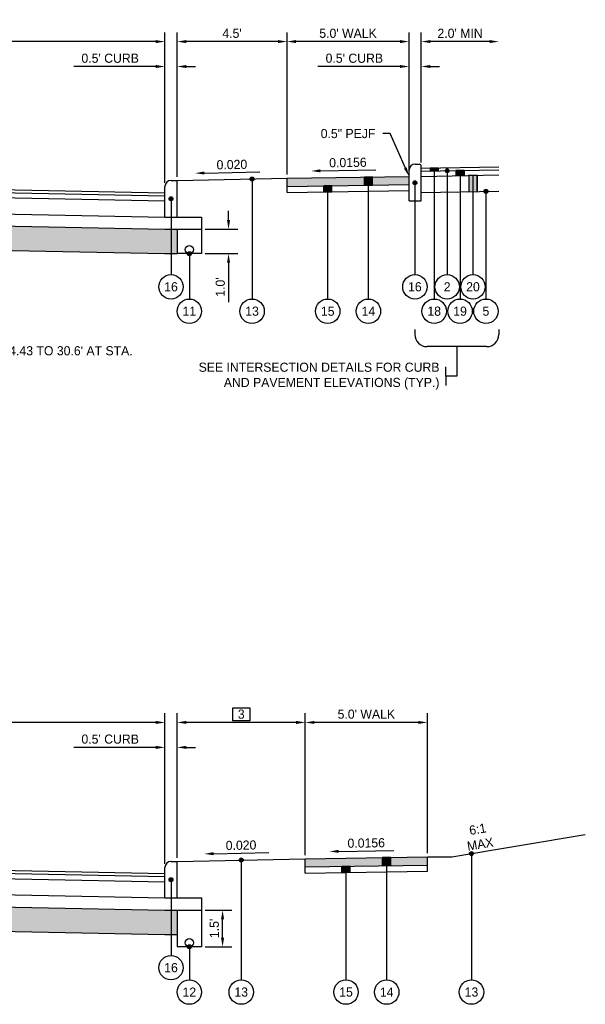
# Model space of a CAD drawing. Header units: feet. Extents: x 904 to 1979, y -2403 to -1843.
# Tile 31 of 34: x 1908 to 1932, y -1950 to -1909. Entities that reach past the tile are written whole.
import ezdxf
from ezdxf import colors
from ezdxf.entities.mleader import LeaderData, LeaderLine
from ezdxf.math import Vec2, Vec3

# ---------------------------------------------------------------- set-up
doc = ezdxf.new("R2010")
doc.units = ezdxf.units.FT
doc.header["$MEASUREMENT"] = 0
for name, color, linetype in [('RD_P_Text', 1, 'Continuous'), ('SC_Shading1', 247, 'Continuous'), ('SC_Shading2', 255, 'Continuous')]:
    doc.layers.add(name, color=color, linetype=linetype)
doc.styles.add('Slanted-Normal', font='font31.shx', dxfattribs={"height": 0.1})
doc.styles.get("Standard").update_dxf_attribs({"font": 'font31.shx'})
doc.dimstyles.new('COEC', dxfattribs={"dimscale": 13.9, "dimtxt": 0.18, "dimasz": 0.18, "dimexe": 0.18, "dimexo": 0.0625, "dimgap": 0.09, "dimtad": 1, "dimzin": 0, "dimdsep": 46, "dimtxsty": 'Standard', "dimcen": 0.09, "dimclrd": 256, "dimclre": 256, "dimclrt": 256, "dimaunit": 1, "dimadec": 4, "dimazin": 0, "dimtfac": 1, "dimtofl": 0, "dimtmove": 0, "dimatfit": 3, "dimfxl": 1, "dimtolj": 1, "dimtzin": 0, "dimlwd": -1, "dimlwe": -1, "dimarcsym": 0})

# ---------------------------------------------------------------- blocks, each defined once
blk = doc.blocks.new('*D1113')
at = {"layer": 'Defpoints', "color": 0, "transparency": 16777216}
for p in [(1882.37, -1909.615), (1882.37, -1910.061), (1914.37, -1916.005)]:
    blk.add_point(p, dxfattribs=at)
at = {"layer": 'RD_P_Text', "transparency": 16777216}
for p, q in [((1882.37, -1909.765), (1882.37, -1910.436)), ((1914.37, -1915.855), (1914.37, -1909.686)), ((1913.995, -1910.061), (1882.745, -1910.061))]:
    blk.add_line(p, q, dxfattribs=at)
for points in [[(1882.745, -1909.999), (1882.745, -1910.124), (1882.37, -1910.061)], [(1913.995, -1909.999), (1913.995, -1910.124), (1914.37, -1910.061)]]:
    blk.add_solid(points, dxfattribs=at)
at = {"layer": 'RD_P_Text', "transparency": 16777216, "insert": (1898.37, -1909.724), "char_height": 0.375, "attachment_point": 5}
blk.add_mtext('\\A1;2', dxfattribs=at)
blk = doc.blocks.new('*D1117')
at = {"layer": 'Defpoints', "color": 0, "transparency": 16777216}
for p in [(1914.37, -1911.084), (1914.87, -1915.755), (1914.37, -1916.005)]:
    blk.add_point(p, dxfattribs=at)
at = {"layer": 'RD_P_Text', "transparency": 16777216}
for p, q in [((1913.995, -1911.084), (1910.635, -1911.084)), ((1914.37, -1915.855), (1914.37, -1910.709)), ((1914.87, -1915.605), (1914.87, -1910.709)), ((1915.245, -1911.084), (1915.62, -1911.084))]:
    blk.add_line(p, q, dxfattribs=at)
for points in [[(1913.995, -1911.021), (1913.995, -1911.146), (1914.37, -1911.084)], [(1915.245, -1911.021), (1915.245, -1911.146), (1914.87, -1911.084)]]:
    blk.add_solid(points, dxfattribs=at)
at = {"layer": 'RD_P_Text', "transparency": 16777216, "insert": (1912.128, -1910.746), "char_height": 0.375, "attachment_point": 5}
blk.add_mtext("\\A1;0.5' CURB", dxfattribs=at)
blk = doc.blocks.new('*D1118')
at = {"layer": 'Defpoints', "color": 0, "transparency": 16777216}
for p in [(1914.87, -1910.061), (1914.87, -1915.755), (1919.37, -1915.665)]:
    blk.add_point(p, dxfattribs=at)
at = {"layer": 'RD_P_Text', "transparency": 16777216}
for p, q in [((1914.87, -1915.605), (1914.87, -1909.686)), ((1919.37, -1915.515), (1919.37, -1909.686)), ((1918.995, -1910.061), (1915.245, -1910.061))]:
    blk.add_line(p, q, dxfattribs=at)
for points in [[(1915.245, -1909.999), (1915.245, -1910.124), (1914.87, -1910.061)], [(1918.995, -1909.999), (1918.995, -1910.124), (1919.37, -1910.061)]]:
    blk.add_solid(points, dxfattribs=at)
at = {"layer": 'RD_P_Text', "transparency": 16777216, "insert": (1917.12, -1909.724), "char_height": 0.375, "attachment_point": 5}
blk.add_mtext("\\A1;4.5'", dxfattribs=at)
blk = doc.blocks.new('*D1119')
at = {"layer": 'Defpoints', "color": 0, "transparency": 16777216}
for p in [(1919.37, -1910.061), (1919.37, -1915.665), (1924.37, -1915.587)]:
    blk.add_point(p, dxfattribs=at)
at = {"layer": 'RD_P_Text', "transparency": 16777216}
for p, q in [((1919.37, -1915.515), (1919.37, -1909.686)), ((1924.37, -1915.437), (1924.37, -1909.686)), ((1923.995, -1910.061), (1919.745, -1910.061))]:
    blk.add_line(p, q, dxfattribs=at)
for points in [[(1919.745, -1909.999), (1919.745, -1910.124), (1919.37, -1910.061)], [(1923.995, -1909.999), (1923.995, -1910.124), (1924.37, -1910.061)]]:
    blk.add_solid(points, dxfattribs=at)
at = {"layer": 'RD_P_Text', "transparency": 16777216, "insert": (1921.87, -1909.724), "char_height": 0.375, "attachment_point": 5}
blk.add_mtext("\\A1;5.0' WALK", dxfattribs=at)
blk = doc.blocks.new('*D1120')
at = {"layer": 'Defpoints', "color": 0, "transparency": 16777216}
for p in [(1924.37, -1911.084), (1924.37, -1915.337), (1924.87, -1915.17)]:
    blk.add_point(p, dxfattribs=at)
at = {"layer": 'RD_P_Text', "transparency": 16777216}
for p, q in [((1923.995, -1911.084), (1920.635, -1911.084)), ((1924.37, -1915.187), (1924.37, -1910.709)), ((1924.87, -1915.02), (1924.87, -1910.709)), ((1925.245, -1911.084), (1925.62, -1911.084))]:
    blk.add_line(p, q, dxfattribs=at)
for points in [[(1923.995, -1911.021), (1923.995, -1911.146), (1924.37, -1911.084)], [(1925.245, -1911.021), (1925.245, -1911.146), (1924.87, -1911.084)]]:
    blk.add_solid(points, dxfattribs=at)
at = {"layer": 'RD_P_Text', "transparency": 16777216, "insert": (1922.128, -1910.746), "char_height": 0.375, "attachment_point": 5}
blk.add_mtext("\\A1;0.5' CURB", dxfattribs=at)
blk = doc.blocks.new('*D1126')
at = {"layer": 'Defpoints', "color": 0, "transparency": 16777216}
for p in [(1882.37, -1937.525), (1882.37, -1937.971), (1914.37, -1943.915)]:
    blk.add_point(p, dxfattribs=at)
at = {"layer": 'RD_P_Text', "transparency": 16777216}
for p, q in [((1882.37, -1937.675), (1882.37, -1938.346)), ((1914.37, -1943.765), (1914.37, -1937.596)), ((1913.995, -1937.971), (1882.745, -1937.971))]:
    blk.add_line(p, q, dxfattribs=at)
for points in [[(1882.745, -1937.908), (1882.745, -1938.033), (1882.37, -1937.971)], [(1913.995, -1937.908), (1913.995, -1938.033), (1914.37, -1937.971)]]:
    blk.add_solid(points, dxfattribs=at)
at = {"layer": 'RD_P_Text', "transparency": 16777216, "insert": (1898.37, -1937.633), "char_height": 0.375, "attachment_point": 5}
blk.add_mtext('\\A1;2', dxfattribs=at)
blk = doc.blocks.new('*D1129')
at = {"layer": 'Defpoints', "color": 0, "transparency": 16777216}
for p in [(1914.37, -1938.993), (1914.87, -1943.665), (1914.37, -1943.915)]:
    blk.add_point(p, dxfattribs=at)
at = {"layer": 'RD_P_Text', "transparency": 16777216}
for p, q in [((1914.37, -1943.765), (1914.37, -1938.618)), ((1914.87, -1943.515), (1914.87, -1938.618)), ((1913.995, -1938.993), (1910.635, -1938.993)), ((1915.245, -1938.993), (1915.62, -1938.993))]:
    blk.add_line(p, q, dxfattribs=at)
for points in [[(1913.995, -1938.931), (1913.995, -1939.056), (1914.37, -1938.993)], [(1915.245, -1938.931), (1915.245, -1939.056), (1914.87, -1938.993)]]:
    blk.add_solid(points, dxfattribs=at)
at = {"layer": 'RD_P_Text', "transparency": 16777216, "insert": (1912.128, -1938.656), "char_height": 0.375, "attachment_point": 5}
blk.add_mtext("\\A1;0.5' CURB", dxfattribs=at)
blk = doc.blocks.new('*D1134')
at = {"layer": 'Defpoints', "color": 0, "transparency": 16777216}
for p in [(1915.87, -1917.755), (1916.976, -1917.755), (1915.87, -1918.755)]:
    blk.add_point(p, dxfattribs=at)
at = {"layer": 'RD_P_Text', "transparency": 16777216}
for p, q in [((1916.976, -1917.38), (1916.976, -1917.005)), ((1916.02, -1917.755), (1917.351, -1917.755)), ((1916.02, -1918.755), (1917.351, -1918.755)), ((1916.976, -1919.13), (1916.976, -1920.743))]:
    blk.add_line(p, q, dxfattribs=at)
for points in [[(1916.913, -1917.38), (1917.038, -1917.38), (1916.976, -1917.755)], [(1916.913, -1919.13), (1917.038, -1919.13), (1916.976, -1918.755)]]:
    blk.add_solid(points, dxfattribs=at)
at = {"layer": 'RD_P_Text', "transparency": 16777216, "insert": (1916.638, -1920.124), "char_height": 0.375, "attachment_point": 5, "rotation": 90}
blk.add_mtext("\\A1;1.0'", dxfattribs=at)
blk = doc.blocks.new('*D1137')
at = {"layer": 'Defpoints', "color": 0, "transparency": 16777216}
for p in [(1915.87, -1945.665), (1916.732, -1945.665), (1915.87, -1947.165)]:
    blk.add_point(p, dxfattribs=at)
at = {"layer": 'RD_P_Text', "transparency": 16777216}
for p, q in [((1916.02, -1945.665), (1917.107, -1945.665)), ((1916.732, -1946.79), (1916.732, -1946.04)), ((1916.02, -1947.165), (1917.107, -1947.165))]:
    blk.add_line(p, q, dxfattribs=at)
for points in [[(1916.669, -1946.04), (1916.794, -1946.04), (1916.732, -1945.665)], [(1916.669, -1946.79), (1916.794, -1946.79), (1916.732, -1947.165)]]:
    blk.add_solid(points, dxfattribs=at)
at = {"layer": 'RD_P_Text', "transparency": 16777216, "insert": (1916.394, -1946.415), "char_height": 0.375, "attachment_point": 5, "rotation": 90}
blk.add_mtext("\\A1;1.5'", dxfattribs=at)
blk = doc.blocks.new('*D1138')
at = {"layer": 'Defpoints', "color": 0, "transparency": 16777216}
for p in [(1914.87, -1937.971), (1914.87, -1943.665), (1920.12, -1943.56)]:
    blk.add_point(p, dxfattribs=at)
at = {"layer": 'RD_P_Text', "transparency": 16777216}
for p, q in [((1914.87, -1943.515), (1914.87, -1937.596)), ((1920.12, -1943.41), (1920.12, -1937.596)), ((1919.745, -1937.971), (1915.245, -1937.971))]:
    blk.add_line(p, q, dxfattribs=at)
for points in [[(1915.245, -1937.908), (1915.245, -1938.033), (1914.87, -1937.971)], [(1919.745, -1937.908), (1919.745, -1938.033), (1920.12, -1937.971)]]:
    blk.add_solid(points, dxfattribs=at)
at = {"layer": 'RD_P_Text', "transparency": 16777216, "insert": (1917.495, -1937.633), "char_height": 0.375, "attachment_point": 5}
blk.add_mtext('\\A1;3', dxfattribs=at)
blk = doc.blocks.new('*D1139')
at = {"layer": 'Defpoints', "color": 0, "transparency": 16777216}
for p in [(1920.12, -1937.971), (1920.12, -1943.56), (1925.12, -1943.482)]:
    blk.add_point(p, dxfattribs=at)
at = {"layer": 'RD_P_Text', "transparency": 16777216}
for p, q in [((1920.12, -1943.41), (1920.12, -1937.596)), ((1925.12, -1943.332), (1925.12, -1937.596)), ((1924.745, -1937.971), (1920.495, -1937.971))]:
    blk.add_line(p, q, dxfattribs=at)
for points in [[(1920.495, -1937.908), (1920.495, -1938.033), (1920.12, -1937.971)], [(1924.745, -1937.908), (1924.745, -1938.033), (1925.12, -1937.971)]]:
    blk.add_solid(points, dxfattribs=at)
at = {"layer": 'RD_P_Text', "transparency": 16777216, "insert": (1922.62, -1937.633), "char_height": 0.375, "attachment_point": 5}
blk.add_mtext("\\A1;5.0' WALK", dxfattribs=at)

msp = doc.modelspace()

# ---------------------------------------------------------------- hatches: boundary and pattern name
at = {"layer": 'RD_P_Text'}
h = msp.add_hatch(color=256, dxfattribs=at)
h.dxf.hatch_style = 1
h.paths.add_polyline_path([(1925.566, -1915.24), (1925.233, -1915.247), (1925.233, -1915.372), (1925.566, -1915.365)])
h = msp.add_hatch(color=256, dxfattribs=at)
h.dxf.hatch_style = 1
edge = h.paths.add_edge_path()
edge.add_arc((1925.929, -1915.358), 0.08, 0, 360)
h = msp.add_hatch(color=256, dxfattribs=at)
h.dxf.hatch_style = 1
h.paths.add_polyline_path([(1926.625, -1915.552), (1926.625, -1915.344), (1926.291, -1915.351), (1926.291, -1915.559)])
h = msp.add_hatch(color=256, dxfattribs=at)
h.dxf.hatch_style = 1
edge = h.paths.add_edge_path()
edge.add_arc((1917.94, -1915.694), 0.08, 0, 360)
h = msp.add_hatch(color=256, dxfattribs=at)
h.dxf.hatch_style = 1
h.paths.add_polyline_path([(1922.87, -1915.611), (1922.538, -1915.616), (1922.538, -1915.949), (1922.87, -1915.944)])
h = msp.add_hatch(color=256, dxfattribs=at)
h.dxf.hatch_style = 1
edge = h.paths.add_edge_path()
edge.add_arc((1924.608, -1915.85), 0.08, 0, 360)
h = msp.add_hatch(color=256, dxfattribs=at)
h.dxf.hatch_style = 1
h.paths.add_polyline_path([(1927.154, -1916.208), (1927.154, -1915.542), (1926.821, -1915.548), (1926.821, -1916.215)])
h = msp.add_hatch(color=256, dxfattribs=at)
h.dxf.hatch_style = 1
h.paths.add_polyline_path([(1921.204, -1915.97), (1920.872, -1915.975), (1920.872, -1916.225), (1921.204, -1916.22)])
h = msp.add_hatch(color=256, dxfattribs=at)
h.dxf.hatch_style = 1
edge = h.paths.add_edge_path()
edge.add_arc((1927.517, -1916.201), 0.08, 0, 360)
h = msp.add_hatch(color=256, dxfattribs=at)
h.dxf.hatch_style = 1
edge = h.paths.add_edge_path()
edge.add_arc((1914.62, -1916.505), 0.08, 0, 360)
h = msp.add_hatch(color=256, dxfattribs=at)
h.dxf.hatch_style = 1
edge = h.paths.add_edge_path()
edge.add_arc((1915.37, -1918.755), 0.08, 0, 360)
h = msp.add_hatch(color=256, dxfattribs=at)
h.dxf.hatch_style = 1
edge = h.paths.add_edge_path()
edge.add_arc((1926.925, -1943.348), 0.08, 0, 360)
h = msp.add_hatch(color=256, dxfattribs=at)
h.dxf.hatch_style = 1
edge = h.paths.add_edge_path()
edge.add_arc((1917.495, -1943.613), 0.08, 0, 360)
h = msp.add_hatch(color=256, dxfattribs=at)
h.dxf.hatch_style = 1
h.paths.add_polyline_path([(1923.62, -1943.506), (1923.288, -1943.511), (1923.288, -1943.844), (1923.62, -1943.839)])
h = msp.add_hatch(color=256, dxfattribs=at)
h.dxf.hatch_style = 1
h.paths.add_polyline_path([(1921.954, -1943.865), (1921.622, -1943.87), (1921.622, -1944.12), (1921.954, -1944.115)])
h = msp.add_hatch(color=256, dxfattribs=at)
h.dxf.hatch_style = 1
edge = h.paths.add_edge_path()
edge.add_arc((1914.62, -1944.415), 0.08, 0, 360)
h = msp.add_hatch(color=256, dxfattribs=at)
h.dxf.hatch_style = 1
edge = h.paths.add_edge_path()
edge.add_arc((1915.37, -1947.165), 0.08, 0, 360)
at = {"layer": 'SC_Shading1'}
h = msp.add_hatch(dxfattribs=at)
h.set_pattern_fill('WICKER', color=256, scale=1.5)
h.set_pattern_definition([(0, (-39.2884, 114.3912), (0, 1.5), [0.439335, -0.257355, 0.621315, -0.18198]), (0, (-39.2884, 114.2092), (0, 1.5), [0.621315, -0.257355, 0.439335, -0.18198]), (0, (-38.8491, 115.2698), (0, 1.5), [0.621315, -0.257355, 0.439335, -0.18198]), (0, (-38.8491, 115.4518), (0, 1.5), [0.439335, -0.257355, 0.621315, -0.18198]), (90, (-39.031, 114.3912), (-1.5, 9e-17), [0.439335, -0.257355, 0.621315, -0.18198]), (90, (-38.8491, 114.3912), (-1.5, 9e-17), [0.621315, -0.257355, 0.439335, -0.18198]), (90, (-37.9704, 114.6485), (-1.5, 9e-17), [0.621315, -0.18198, 0.439335, -0.257355]), (90, (-37.7884, 114.8305), (-1.5, 9e-17), [0.439335, -0.18198, 0.621315, -0.257355]), (135, (-38.5384, 114.0805), (-1.4999962, -1.4999962), [0.439335, -0.257355, 0.36396, -0.257355, 0.621315, -0.18198]), (135, (-38.4097, 114.2092), (-1.4999962, -1.4999962), [0.621315, -0.257355, 0.36396, -0.257355, 0.439335, -0.18198]), (135, (-37.531, 114.5731), (-1.4999962, -1.4999962), [0.36396, -0.257355, 0.621315, -0.18198, 0.439335, -0.257355]), (135, (-37.531, 114.8305), (-1.4999962, -1.4999962), [0.36396, -0.257355, 0.439335, -0.18198, 0.621315, -0.257355]), (45, (-38.4097, 113.9518), (-1.4999962, 1.4999962), [0.36396, -0.257355, 0.439335, -0.18198, 0.621315, -0.257355]), (45, (-38.667, 113.9518), (-1.4999962, 1.4999962), [0.36396, -0.257355, 0.621315, -0.18198, 0.439335, -0.257355]), (45, (-39.4704, 114.3912), (-1.4999962, 1.4999962), [0.439335, -0.18198, 0.621315, -0.257355, 0.36396, -0.257355]), (45, (-39.7278, 114.3912), (-1.4999962, 1.4999962), [0.621315, -0.18198, 0.439335, -0.257355, 0.36396, -0.257355])])
h.paths.add_polyline_path([(1858.815, -1918.576), (1859.315, -1918.576), (1882.37, -1918.115), (1914.37, -1918.755), (1914.87, -1918.755), (1914.87, -1917.755), (1914.37, -1917.755), (1882.37, -1917.115), (1859.315, -1917.576), (1858.815, -1917.576)])
h = msp.add_hatch(dxfattribs=at)
h.set_pattern_fill('WICKER', color=256, scale=1.5)
h.set_pattern_definition([(0, (-39.2884, 86.5667), (0, 1.5), [0.439335, -0.257355, 0.621315, -0.18198]), (0, (-39.2884, 86.3847), (0, 1.5), [0.621315, -0.257355, 0.439335, -0.18198]), (0, (-38.8491, 87.4454), (0, 1.5), [0.621315, -0.257355, 0.439335, -0.18198]), (0, (-38.8491, 87.6274), (0, 1.5), [0.439335, -0.257355, 0.621315, -0.18198]), (90, (-39.031, 86.5667), (-1.5, 9e-17), [0.439335, -0.257355, 0.621315, -0.18198]), (90, (-38.8491, 86.5667), (-1.5, 9e-17), [0.621315, -0.257355, 0.439335, -0.18198]), (90, (-37.9704, 86.824), (-1.5, 9e-17), [0.621315, -0.18198, 0.439335, -0.257355]), (90, (-37.7884, 87.006), (-1.5, 9e-17), [0.439335, -0.18198, 0.621315, -0.257355]), (135, (-38.5384, 86.256), (-1.4999962, -1.4999962), [0.439335, -0.257355, 0.36396, -0.257355, 0.621315, -0.18198]), (135, (-38.4097, 86.3847), (-1.4999962, -1.4999962), [0.621315, -0.257355, 0.36396, -0.257355, 0.439335, -0.18198]), (135, (-37.531, 86.7487), (-1.4999962, -1.4999962), [0.36396, -0.257355, 0.621315, -0.18198, 0.439335, -0.257355]), (135, (-37.531, 87.006), (-1.4999962, -1.4999962), [0.36396, -0.257355, 0.439335, -0.18198, 0.621315, -0.257355]), (45, (-38.4097, 86.1274), (-1.4999962, 1.4999962), [0.36396, -0.257355, 0.439335, -0.18198, 0.621315, -0.257355]), (45, (-38.667, 86.1274), (-1.4999962, 1.4999962), [0.36396, -0.257355, 0.621315, -0.18198, 0.439335, -0.257355]), (45, (-39.4704, 86.5667), (-1.4999962, 1.4999962), [0.439335, -0.18198, 0.621315, -0.257355, 0.36396, -0.257355]), (45, (-39.7278, 86.5667), (-1.4999962, 1.4999962), [0.621315, -0.18198, 0.439335, -0.257355, 0.36396, -0.257355])])
h.paths.add_polyline_path([(1861.87, -1946.585), (1864.37, -1946.385), (1882.37, -1946.025), (1914.37, -1946.665), (1914.87, -1946.665), (1914.87, -1945.665), (1914.37, -1945.665), (1882.37, -1945.025), (1864.37, -1945.385), (1861.87, -1945.585)])
at = {"layer": 'SC_Shading2'}
h = msp.add_hatch(color=256, dxfattribs=at)
h.dxf.hatch_style = 1
h.paths.add_polyline_path([(1924.37, -1915.92), (1919.37, -1915.998), (1919.37, -1915.665), (1924.37, -1915.587)])
h = msp.add_hatch(color=256, dxfattribs=at)
h.dxf.hatch_style = 1
h.paths.add_polyline_path([(1925.12, -1943.815), (1920.12, -1943.893), (1920.12, -1943.56), (1925.12, -1943.482)])

# ---------------------------------------------------------------- linework, layer by layer
at = {"layer": 'RD_P_Text'}
for p, q in [((1924.87, -1915.02), (1924.87, -1909.686)), ((1927.671, -1910.061), (1925.245, -1910.061))]:
    msp.add_line(p, q, dxfattribs=at)
at = {"layer": 'RD_P_Text', "flags": 128}
for points in [[(1924.62, -1915.087), (1924.787, -1915.087)], [(1924.87, -1915.254), (1928.046, -1915.191)], [(1924.87, -1915.379), (1928.046, -1915.316)], [(1924.87, -1915.587), (1928.046, -1915.524)], [(1925.566, -1915.24), (1925.233, -1915.247), (1925.233, -1915.372), (1925.566, -1915.365), (1925.566, -1915.24)], [(1925.233, -1915.247), (1925.233, -1915.372)], [(1925.399, -1915.243), (1925.399, -1920.615)], [(1925.566, -1915.24), (1925.566, -1915.365)], [(1925.929, -1915.358), (1925.929, -1919.615)], [(1926.625, -1915.552), (1926.625, -1915.344), (1926.291, -1915.351), (1926.291, -1915.559), (1926.625, -1915.552)], [(1926.291, -1915.351), (1926.291, -1915.559)], [(1926.458, -1915.347), (1926.458, -1920.615)], [(1926.625, -1915.344), (1926.625, -1915.552)], [(1882.37, -1915.615), (1914.37, -1916.255)], [(1882.37, -1915.74), (1914.37, -1916.38)], [(1914.62, -1915.755), (1914.87, -1915.755)], [(1914.87, -1915.755), (1919.37, -1915.665)], [(1917.94, -1915.694), (1917.94, -1920.615)], [(1919.37, -1915.665), (1924.37, -1915.587)], [(1919.37, -1915.998), (1924.37, -1915.92)], [(1922.87, -1915.611), (1922.538, -1915.616), (1922.538, -1915.949), (1922.87, -1915.944), (1922.87, -1915.611)], [(1924.608, -1915.85), (1924.608, -1919.615)], [(1927.154, -1916.208), (1927.154, -1915.542), (1926.821, -1915.548), (1926.821, -1916.215), (1927.154, -1916.208)], [(1926.821, -1915.548), (1926.821, -1916.215)], [(1926.987, -1915.545), (1926.987, -1919.615)], [(1927.154, -1915.542), (1927.154, -1916.208)], [(1882.37, -1915.949), (1914.37, -1916.589)], [(1919.37, -1916.248), (1924.37, -1916.17)], [(1921.204, -1915.97), (1920.872, -1915.975), (1920.872, -1916.225), (1921.204, -1916.22), (1921.204, -1915.97)], [(1924.87, -1916.254), (1928.046, -1916.19)], [(1927.517, -1916.201), (1927.517, -1920.615)], [(1882.37, -1916.615), (1914.37, -1917.255)], [(1914.62, -1916.505), (1914.62, -1919.615)], [(1924.37, -1916.587), (1924.87, -1916.587)], [(1882.37, -1917.115), (1914.37, -1917.755)], [(1914.37, -1917.255), (1914.87, -1917.255)], [(1914.37, -1917.255), (1915.87, -1917.255)], [(1915.87, -1917.255), (1915.87, -1917.755)], [(1914.37, -1917.755), (1915.87, -1917.755)], [(1914.87, -1917.755), (1914.87, -1918.755)], [(1915.87, -1917.755), (1915.87, -1918.755)], [(1882.37, -1918.115), (1914.37, -1918.755)], [(1914.37, -1918.755), (1914.87, -1918.755)], [(1915.87, -1918.755), (1914.87, -1918.755)], [(1915.37, -1918.755), (1915.37, -1920.615)], [(1924.608, -1921.869), (1924.608, -1922.067)], [(1928.046, -1921.869), (1928.046, -1922.067)], [(1927.546, -1922.567), (1925.108, -1922.567)], [(1926.327, -1922.567), (1926.327, -1923.778), (1925.869, -1923.778)], [(1925.869, -1923.778), (1925.869, -1923.397)], [(1925.869, -1923.778), (1925.869, -1924.159)], [(1926.12, -1943.482), (1931.587, -1942.571)], [(1926.925, -1943.348), (1926.925, -1948.525)], [(1882.37, -1943.525), (1914.37, -1944.165)], [(1882.37, -1943.65), (1914.37, -1944.29)], [(1914.62, -1943.665), (1914.87, -1943.665)], [(1914.87, -1943.665), (1920.12, -1943.56)], [(1917.495, -1943.613), (1917.495, -1948.525)], [(1920.12, -1943.56), (1925.12, -1943.482)], [(1923.62, -1943.506), (1923.288, -1943.511), (1923.288, -1943.844), (1923.62, -1943.839), (1923.62, -1943.506)], [(1925.12, -1943.482), (1926.12, -1943.482)], [(1882.37, -1943.859), (1914.37, -1944.499)], [(1920.12, -1943.893), (1925.12, -1943.815)], [(1920.12, -1944.143), (1925.12, -1944.065)], [(1921.954, -1943.865), (1921.622, -1943.87), (1921.622, -1944.12), (1921.954, -1944.115), (1921.954, -1943.865)], [(1882.37, -1944.525), (1914.37, -1945.165)], [(1914.62, -1944.415), (1914.62, -1947.525)], [(1882.37, -1945.025), (1914.37, -1945.665)], [(1914.37, -1945.165), (1914.87, -1945.165)], [(1914.37, -1945.165), (1915.87, -1945.165)], [(1915.87, -1945.165), (1915.87, -1945.665)], [(1914.37, -1945.665), (1915.87, -1945.665)], [(1914.87, -1945.665), (1914.87, -1947.165)], [(1915.87, -1945.665), (1915.87, -1947.165)], [(1882.37, -1946.025), (1914.37, -1946.665)], [(1914.37, -1946.665), (1914.87, -1946.665)], [(1915.87, -1947.165), (1914.87, -1947.165)], [(1915.37, -1947.165), (1915.37, -1948.525)]]:
    msp.add_lwpolyline(points, dxfattribs=at)
at = {"layer": 'RD_P_Text', "linetype": 'ByBlock', "lineweight": -2}
for points in [[(1915.988, -1915.449), (1918.252, -1915.404)], [(1920.738, -1915.36), (1923.002, -1915.325)], [(1916.363, -1943.351), (1918.627, -1943.306)], [(1921.488, -1943.255), (1923.752, -1943.219)]]:
    msp.add_lwpolyline(points, dxfattribs=at)
at = {"layer": 'RD_P_Text', "ltscale": 0.5, "flags": 128}
for points in [[(1924.37, -1916.587), (1924.37, -1915.337)], [(1924.87, -1916.587), (1924.87, -1915.17)], [(1914.87, -1917.255), (1914.87, -1915.755)], [(1919.37, -1916.248), (1919.37, -1915.665)], [(1922.538, -1915.949), (1922.538, -1915.616)], [(1922.704, -1920.615), (1922.704, -1915.613)], [(1922.87, -1915.944), (1922.87, -1915.611)], [(1924.37, -1916.17), (1924.37, -1915.587)], [(1914.37, -1917.255), (1914.37, -1916.005)], [(1920.872, -1916.225), (1920.872, -1915.975)], [(1921.038, -1920.615), (1921.038, -1915.972)], [(1921.204, -1916.22), (1921.204, -1915.97)], [(1914.87, -1945.165), (1914.87, -1943.665)], [(1920.12, -1944.143), (1920.12, -1943.56)], [(1923.288, -1943.844), (1923.288, -1943.511)], [(1923.454, -1948.525), (1923.454, -1943.508)], [(1923.62, -1943.839), (1923.62, -1943.506)], [(1925.12, -1944.065), (1925.12, -1943.482)], [(1914.37, -1945.165), (1914.37, -1943.915)], [(1921.622, -1944.12), (1921.622, -1943.87)], [(1921.788, -1948.525), (1921.788, -1943.867)], [(1921.954, -1944.115), (1921.954, -1943.865)]]:
    msp.add_lwpolyline(points, dxfattribs=at)
at = {"layer": 'RD_P_Text'}
msp.add_lwpolyline([(1917.145, -1937.367), (1917.845, -1937.367), (1917.845, -1937.9), (1917.145, -1937.9)], close=True, dxfattribs=at)
for centre, radius in [((1925.929, -1915.358), 0.08), ((1917.94, -1915.694), 0.08), ((1924.608, -1915.85), 0.08), ((1927.517, -1916.201), 0.08), ((1914.62, -1916.505), 0.08), ((1915.37, -1918.589), 0.166), ((1915.37, -1918.755), 0.08), ((1914.62, -1920.115), 0.5), ((1924.608, -1920.115), 0.5), ((1925.929, -1920.115), 0.5), ((1926.987, -1920.115), 0.5), ((1915.37, -1921.115), 0.5), ((1917.94, -1921.115), 0.5), ((1921.038, -1921.115), 0.5), ((1922.704, -1921.115), 0.5), ((1925.399, -1921.115), 0.5), ((1926.458, -1921.115), 0.5), ((1927.517, -1921.115), 0.5), ((1926.925, -1943.348), 0.08), ((1917.495, -1943.613), 0.08), ((1914.62, -1944.415), 0.08), ((1915.37, -1946.999), 0.166), ((1915.37, -1947.165), 0.08), ((1914.62, -1948.025), 0.5), ((1915.37, -1949.025), 0.5), ((1917.495, -1949.025), 0.5), ((1921.788, -1949.025), 0.5), ((1923.454, -1949.025), 0.5), ((1926.925, -1949.025), 0.5)]:
    msp.add_circle(centre, radius, dxfattribs=at)
at = {"layer": 'RD_P_Text', "ltscale": 0.5}
for centre, radius, start, end in [((1924.62, -1915.337), 0.25, 90, 180), ((1924.787, -1915.17), 0.083, 0, 90), ((1914.62, -1916.005), 0.25, 90, 180), ((1914.62, -1943.915), 0.25, 90, 180)]:
    msp.add_arc(centre, radius, start, end, dxfattribs=at)
at = {"layer": 'RD_P_Text'}
for centre, start, end in [((1925.108, -1922.067), 180, 270), ((1927.546, -1922.067), 270, 0)]:
    msp.add_arc(centre, 0.5, start, end, dxfattribs=at)
for points in [[(1925.245, -1909.999), (1925.245, -1910.124), (1924.87, -1910.061)], [(1927.671, -1909.999), (1927.671, -1910.124), (1928.046, -1910.061)], [(1915.989, -1915.511), (1915.613, -1915.456), (1915.987, -1915.386)], [(1920.739, -1915.422), (1920.363, -1915.366), (1920.737, -1915.297)], [(1916.364, -1943.414), (1915.988, -1943.359), (1916.362, -1943.289)], [(1921.489, -1943.317), (1921.113, -1943.261), (1921.487, -1943.192)]]:
    msp.add_solid(points, dxfattribs=at)

# ---------------------------------------------------------------- texts
at = {"layer": 'RD_P_Text', "insert": (1926.458, -1909.724), "char_height": 0.375, "attachment_point": 5}
msp.add_mtext("\\A1;2.0' MIN", dxfattribs=at)
at = {"layer": 'RD_P_Text', "char_height": 0.375, "attachment_point": 5}
for s, insert, rotation in [('0.020', (1917.113, -1915.104), 1.1458), ('0.0156', (1921.865, -1915.02), 0.8937), ('6:1\\PMAX', (1927.232, -1942.652), 9.4623), ('0.020', (1917.488, -1943.006), 1.1458), ('0.0156', (1922.615, -1942.914), 0.8937)]:
    msp.add_mtext_dynamic_manual_height_columns(s, width=2.91398, gutter_width=10, heights=[0], dxfattribs=dict(at, insert=insert, rotation=rotation))
at = {"layer": 'RD_P_Text', "char_height": 0.375}
for s, width, heights, insert, attachment_point in [('\\pxt43;16', 34.83485, [0], (1914.62, -1920.115), 5), ('\\pxt43;16', 34.83485, [0], (1924.608, -1920.115), 5), ('\\pxt43;2', 34.83485, [0], (1925.929, -1920.115), 5), ('\\pxt43;20', 34.83485, [0], (1926.987, -1920.115), 5), ('11', 34.83485, [0], (1915.37, -1921.115), 5), ('13', 34.83485, [0], (1917.94, -1921.115), 5), ('15', 34.83485, [0], (1921.038, -1921.115), 5), ('14', 34.83485, [0], (1922.704, -1921.115), 5), ('18', 34.83485, [0], (1925.399, -1921.115), 5), ('\\pxt43;19', 34.83485, [0], (1926.458, -1921.115), 5), ('\\pxt43;5', 34.83485, [0], (1927.517, -1921.115), 5), ("PAVEMENT EDGE OFFSET DECREASES FROM 32.2' AT STA. 2590+14.43 TO 30.6' AT STA. 2590+40.52, THEN INCREASES TO 32.0' AT STA. 2590+96.30.", 21.75627, [9.075], (1891.637, -1922.548), 1), ('SEE INTERSECTION DETAILS FOR CURB\\P AND PAVEMENT ELEVATIONS (TYP.)', 21.75627, [9.075], (1925.614, -1923.778), 6), ('16', 34.83485, [0], (1914.62, -1948.025), 5), ('12', 34.83485, [0], (1915.37, -1949.025), 5), ('13', 34.83485, [0], (1917.495, -1949.025), 5), ('15', 34.83485, [0], (1921.788, -1949.025), 5), ('14', 34.83485, [0], (1923.454, -1949.025), 5), ('13', 34.83485, [0], (1926.925, -1949.025), 5)]:
    msp.add_mtext_dynamic_manual_height_columns(s, width=width, gutter_width=10, heights=heights, dxfattribs=dict(at, insert=insert, attachment_point=attachment_point))

# ---------------------------------------------------------------- dimensions: what is measured, and where the dimension line sits
at = {"layer": 'RD_P_Text'}
for base, p1, p2, text, picture, middle in [((1919.37, -1910.061), (1924.37, -1915.587), (1919.37, -1915.665), "5.0' WALK", '*D1119', (1921.87, -1909.724)), ((1882.37, -1910.061), (1914.37, -1916.005), (1882.37, -1909.615), '2', '*D1113', (1898.37, -1909.724)), ((1914.87, -1910.061), (1919.37, -1915.665), (1914.87, -1915.755), "4.5'", '*D1118', (1917.12, -1909.724)), ((1914.37, -1911.084), (1914.87, -1915.755), (1914.37, -1916.005), "0.5' CURB", '*D1117', (1912.128, -1910.746)), ((1924.37, -1911.084), (1924.87, -1915.17), (1924.37, -1915.337), "0.5' CURB", '*D1120', (1922.128, -1910.746)), ((1920.12, -1937.971), (1925.12, -1943.482), (1920.12, -1943.56), "5.0' WALK", '*D1139', (1922.62, -1937.633)), ((1882.37, -1937.971), (1914.37, -1943.915), (1882.37, -1937.525), '2', '*D1126', (1898.37, -1937.633)), ((1914.87, -1937.971), (1920.12, -1943.56), (1914.87, -1943.665), '3', '*D1138', (1917.495, -1937.633)), ((1914.37, -1938.993), (1914.87, -1943.665), (1914.37, -1943.915), "0.5' CURB", '*D1129', (1912.128, -1938.656))]:
    dim = msp.add_linear_dim(base=base, p1=p1, p2=p2, text=text, dimstyle='COEC', override={"dimscale": 3, "dimtxt": 0.125, "dimasz": 0.125, "dimexe": 0.125, "dimexo": 0.05, "dimgap": 0.05}, dxfattribs=at)
    dim.commit()
    dim.dimension.update_dxf_attribs({"geometry": picture, "text_midpoint": middle})
dim = msp.add_linear_dim(base=(1916.976, -1917.755), p1=(1915.87, -1918.755), p2=(1915.87, -1917.755), angle=90, text="1.0'", dimstyle='COEC', override={"dimscale": 3, "dimtxt": 0.125, "dimasz": 0.125, "dimexe": 0.125, "dimexo": 0.05, "dimgap": 0.05}, dxfattribs=at)
dim.commit()
dim.dimension.update_dxf_attribs({"geometry": '*D1134', "text_midpoint": (1916.976, -1920.124), "dimtype": 160})
dim = msp.add_linear_dim(base=(1916.732, -1945.665), p1=(1915.87, -1947.165), p2=(1915.87, -1945.665), angle=90, text="1.5'", dimstyle='COEC', override={"dimscale": 3, "dimtxt": 0.125, "dimasz": 0.125, "dimexe": 0.125, "dimexo": 0.05, "dimgap": 0.05}, dxfattribs=at)
dim.commit()
dim.dimension.update_dxf_attribs({"geometry": '*D1137', "text_midpoint": (1916.394, -1946.415)})

# ---------------------------------------------------------------- leaders
ml = msp.add_multileader_mtext('Standard', dxfattribs=at)
ml.set_content('0.5" PEJF', color=256, style='Slanted-Normal')
ml.set_leader_properties()
ml.build(insert=Vec2(0, 0))
ml.multileader.update_dxf_attribs({"dogleg_length": 0.1, "arrow_head_size": 0.375, "scale": 3})
ctx = ml.context
ctx.base_point, ctx.scale, ctx.char_height, ctx.arrow_head_size, ctx.landing_gap_size, ctx.plane_origin = Vec3(1920.028, -1913.831), 3, 0.375, 0.375, 0.3, Vec3(1931.723, -1913.422)
ctx.text_align_type = 2
notes = []
notes.append((ctx, [(0, (1, 1, 0), (1923.591, -1913.831), (-1, 0), 0.3, [(0, [(1924.37, -1915.587)], 0, [])])]))
ctx.mtext.insert, ctx.mtext.alignment, ctx.mtext.flow_direction = Vec3(1922.991, -1913.644), 3, 5
for ctx, leaders in notes:
    for number, flags, end, landing, length, lines in leaders:
        leader = LeaderData()
        leader.index, (leader.has_last_leader_line, leader.has_dogleg_vector, leader.attachment_direction) = number, flags
        leader.last_leader_point, leader.dogleg_vector, leader.dogleg_length = Vec3(end), Vec3(landing), length
        for number, points, colour, breaks in lines:
            line = LeaderLine()
            line.index, line.vertices, line.color, line.breaks = number, Vec3.list(points), colors.encode_raw_color(colour), breaks
            leader.lines.append(line)
        ctx.leaders.append(leader)

doc.saveas('drawing.dxf')
